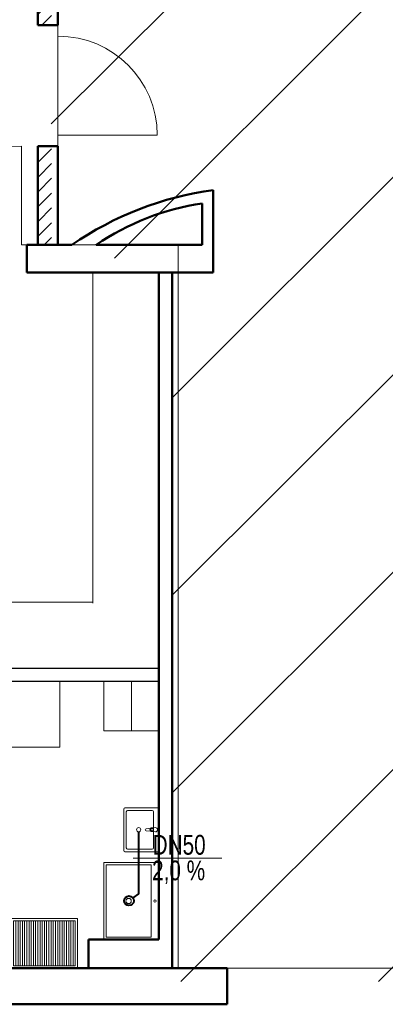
# Model space of a CAD drawing. Header units: millimetres. Extents: x 168402 to 202341, y 205146 to 229271.
# Tile 18 of 56: x 174814 to 175147, y 210998 to 211894. Entities that reach past the tile are written whole.
import ezdxf
from ezdxf.lldxf.tags import DXFTag

# ---------------------------------------------------------------- set-up
doc = ezdxf.new("R2010")
doc.units = ezdxf.units.MM
doc.layers.get('0').update_dxf_attribs({"lineweight": 0})
doc.layers.add('IS_Kanalizacja_sanitarna_grawitacyjna', color=15, linetype='SOLID')
doc.layers.add('IS_Opisy_działek_Kanalizacja', color=7, linetype='SOLID', true_color=0x000000)
for name, color, linetype, lineweight in [('kreskowanie', 9, 'Continuous', 5), ('linia - gruba - projektowana', 170, 'Continuous', 50), ('linia - kreskowanie', 9, 'Continuous', 5), ('linia - rzut - gruba - istn.', 250, 'Continuous', 50), ('LINIA CIENKA', 7, 'Continuous', 13), ('LINIA GRUBA', 7, 'Continuous', 30), ('LINIA UMEBLOWANIE', 252, 'Continuous', 5), ('WOD-KAN', 170, 'Continuous', 9)]:
    doc.layers.add(name, color=color, linetype=linetype, lineweight=lineweight)
doc.styles.get("Standard").update_dxf_attribs({"font": 'ARIALN.TTF', "width": 0.75})
tags = doc.linetypes.add('SOLID', pattern=[10, 10, 0]).pattern_tags.tags
tags[6:7] = [DXFTag(74, 4), DXFTag(75, 0), DXFTag(340, '0'), DXFTag(46, 0.0), DXFTag(50, 0.0), DXFTag(44, 0.0), DXFTag(45, 0.0)]
tags[4:5] = [DXFTag(74, 4), DXFTag(75, 0), DXFTag(340, '0'), DXFTag(46, 0.0), DXFTag(50, 0.0), DXFTag(44, 0.0), DXFTag(45, 0.0)]

# ---------------------------------------------------------------- blocks, each defined once
blk = doc.blocks.new('PÓŁKA ZE STALI')
at = {"layer": 'LINIA UMEBLOWANIE'}
for p, q in [((13251.78, 1323.45), (13251.78, 1379.45)), ((13251.78, 1379.45), (13292.78, 1379.45)), ((13292.78, 1377.45), (13251.78, 1377.45)), ((13292.78, 1375.45), (13251.78, 1375.45)), ((13292.78, 1373.45), (13251.78, 1373.45)), ((13292.78, 1371.45), (13251.78, 1371.45)), ((13292.78, 1379.45), (13292.78, 1323.45)), ((13292.78, 1369.45), (13251.78, 1369.45)), ((13292.78, 1367.45), (13251.78, 1367.45)), ((13292.78, 1365.45), (13251.78, 1365.45)), ((13292.78, 1363.45), (13251.78, 1363.45)), ((13292.78, 1361.45), (13251.78, 1361.45)), ((13292.78, 1359.45), (13251.78, 1359.45)), ((13292.78, 1357.45), (13251.78, 1357.45)), ((13292.78, 1355.45), (13251.78, 1355.45)), ((13292.78, 1353.45), (13251.78, 1353.45)), ((13292.78, 1351.45), (13251.78, 1351.45)), ((13292.78, 1349.45), (13251.78, 1349.45)), ((13292.78, 1347.45), (13251.78, 1347.45)), ((13292.78, 1345.45), (13251.78, 1345.45)), ((13292.78, 1343.45), (13251.78, 1343.45)), ((13292.78, 1341.45), (13251.78, 1341.45)), ((13292.78, 1339.45), (13251.78, 1339.45)), ((13292.78, 1337.45), (13251.78, 1337.45)), ((13292.78, 1335.45), (13251.78, 1335.45)), ((13292.78, 1333.45), (13251.78, 1333.45)), ((13292.78, 1331.45), (13251.78, 1331.45)), ((13292.78, 1329.45), (13251.78, 1329.45)), ((13292.78, 1327.45), (13251.78, 1327.45)), ((13292.78, 1325.45), (13251.78, 1325.45)), ((13292.78, 1323.45), (13251.78, 1323.45))]:
    blk.add_line(p, q, dxfattribs=at)
blk.add_lwpolyline([(13294.78, 1321.45), (13249.78, 1321.45), (13249.78, 1381.45), (13294.78, 1381.45), (13294.78, 1321.45)], dxfattribs=at)
blk = doc.blocks.new('G$C2A3AD980')
at = {"layer": 'kreskowanie'}
h = blk.add_hatch(dxfattribs=at)
h.set_pattern_fill('ANSI31', color=252, scale=3)
h.set_pattern_definition([(45, (-194528.292, -220676.447), (-6.7351921, 6.7351921), [])])
h.paths.add_polyline_path([(1517.62, 1514.28), (1505.69, 1512.99), (1523.24, 1351), (1584.49, 1351), (1584.49, 1363), (1534.01, 1363)])
h.paths.add_polyline_path([(1700.49, 1363), (1694.49, 1363), (1694.49, 1351), (1700.49, 1351), (1700.49, 1332.4), (1712.49, 1332.4), (1712.49, 1333), (1712.49, 1535.39), (1700.49, 1534.09)])
h.paths.add_polyline_path([(1700.49, 1132.4), (1712.49, 1132.4), (1712.49, 1222.4), (1700.49, 1222.4)])
at = {"layer": 'linia - kreskowanie'}
h = blk.add_hatch(dxfattribs=at)
h.set_pattern_fill('ANSI31', color=252, scale=40)
h.set_pattern_definition([(45, (-137908.59, -188419.79), (-89.80256, 89.80256), [])])
h.paths.add_polyline_path([(4304.43, 1502.92), (4311.52, 1528.83), (4535.21, 1553.06), (4434.74, 2480.63), (1507.36, 2163.55), (1575.53, 1534.23), (1712.25, 1549.04), (1712.17, 1321.49), (1712.17, 1120.89), (1822.04, 1120.89), (1822.04, 462.89), (4539.79, 462.89), (4539.79, 1095.89), (4304.86, 1095.89)])
at = {"layer": 'linia - gruba - projektowana', "color": 252}
for p, q in [((1859.5, 1108), (1859.5, 1183)), ((1849.5, 1133), (1849.5, 1170.73)), ((1690, 1133), (1731, 1133)), ((1753.04, 1133), (1849.5, 1133)), ((1690, 1108), (1859.5, 1108)), ((1810, 501), (1810, 1108)), ((1822, 475), (1822, 1108)), ((1746, 475), (1746, 501)), ((1746, 501), (1810, 501)), ((1316, 475), (1746, 475)), ((1746, 475), (1872, 475)), ((1822, 475), (1872, 475)), ((1872, 442), (1872, 475)), ((1872, 442), (930.17, 442.65))]:
    blk.add_line(p, q, dxfattribs=at)
blk.add_lwpolyline([(1690, 1108), (1690, 1133)], dxfattribs=at)
for centre, radius, start, end in [((1899.04, 891.27), 294.4, 97.71802, 124.80451), ((1881.94, 945.61), 227.45, 98.20038, 124.52258)]:
    blk.add_arc(centre, radius, start, end, dxfattribs=at)
at = {"layer": 'linia - rzut - gruba - istn.', "color": 252, "ltscale": 1.2}
for p, q in [((1718.09, 1536.59), (1718, 1333)), ((1700, 1333), (1700, 1351)), ((1700, 1333), (1718, 1333)), ((1700, 1223), (1718, 1223)), ((1700, 1223), (1700, 1133)), ((1718.01, 1223), (1718.01, 1133))]:
    blk.add_line(p, q, dxfattribs=at)
at = {"layer": 'LINIA CIENKA', "color": 252}
for p, q in [((1718.01, 1333), (1718.01, 1323)), ((1718.01, 1223), (1718.01, 1233)), ((1718.49, 1233), (1808.49, 1233)), ((1685, 1133), (1685, 1223)), ((1690, 1133), (1685, 1133)), ((1750, 807), (1750, 1108)), ((1532, 808), (1750, 808)), ((1785, 691), (1785, 736))]:
    blk.add_line(p, q, dxfattribs=at)
at = {"layer": 'LINIA CIENKA', "color": 252, "lineweight": -3, "ltscale": 4}
for p, q in [((1700.21, 1138.38), (1700.21, 1132.7)), ((1700, 1133), (1718, 1133))]:
    blk.add_line(p, q, dxfattribs=at)
at = {"layer": 'LINIA CIENKA', "color": 252}
blk.add_lwpolyline([(4447.54, 2493.49), (1513.2, 2175.66), (1581.37, 1546.34), (1718.09, 1561.15), (1718.01, 1333.6), (1718.01, 1333.6), (1718.01, 1133), (1827.52, 1133), (1827.52, 475), (4545.63, 475), (4545.63, 1108), (4310.7, 1108), (4310.57, 1231.24)], dxfattribs=at)
for points in [[(1630, 736), (1720, 736), (1720, 676), (1630, 676)], [(1810, 691), (1810, 736), (1760, 736), (1760, 691)]]:
    blk.add_lwpolyline(points, close=True, dxfattribs=at)
for centre, start, end in [((1718.49, 1233), 0, 90), ((1685, 1133), 90, 180)]:
    blk.add_arc(centre, 90, start, end, dxfattribs=at)
at = {"layer": 'LINIA GRUBA', "color": 252}
for p, q in [((1533, 748), (1809.97, 748)), ((1521, 736), (1809.97, 736))]:
    blk.add_line(p, q, dxfattribs=at)
at = {"layer": 'WOD-KAN', "color": 3, "linetype": 'Continuous', "lineweight": 13}
for p, q in [((1778, 582.05), (1778, 619.65)), ((1779.2, 620.85), (1808.8, 620.85)), ((1781.6, 618.45), (1804, 618.45)), ((1810, 619.65), (1810, 582.05)), ((1780.4, 584.45), (1780.4, 617.25)), ((1805.2, 617.25), (1805.2, 584.45)), ((1802.68, 602.27), (1798.45, 601.74)), ((1806.8, 602.85), (1803.44, 602.53)), ((1803.62, 601.94), (1804.81, 601.94)), ((1804.81, 601.94), (1804.81, 599.76)), ((1798.45, 599.96), (1802.68, 599.43)), ((1803.44, 599.17), (1806.8, 598.85)), ((1804.81, 599.76), (1803.62, 599.76)), ((1804, 583.25), (1781.6, 583.25)), ((1808.8, 580.85), (1779.2, 580.85))]:
    blk.add_line(p, q, dxfattribs=at)
blk.add_lwpolyline([(1810.02, 571), (1760.02, 571), (1760.02, 501), (1810.02, 501), (1810.02, 571)], dxfattribs=at)
blk.add_lwpolyline([(1803.02, 569), (1762.02, 569), (1762.02, 503), (1803.02, 503)], close=True, dxfattribs=at)
for centre, radius in [((1791.63, 600.85), 1.93), ((1782.52, 536), 2.41), ((1806.44, 536), 0.997)]:
    blk.add_circle(centre, radius, dxfattribs=at)
for centre, radius, start, end in [((1779.2, 619.65), 1.2, 90, 180), ((1781.6, 617.25), 1.2, 90, 180), ((1804, 617.25), 1.2, 0, 90), ((1808.8, 619.65), 1.2, 0, 90), ((1798.56, 600.85), 0.895, 97.13892, 262.86108), ((1803.6, 600.85), 1.69, 122.77103, 237.22897), ((1803.62, 600.85), 1.09, 90, 270), ((1803.6, 600.85), 1.69, 95.16961, 122.77103), ((1806.8, 600.85), 2, 270, 90), ((1803.6, 600.85), 1.69, 237.22897, 264.83039), ((1781.6, 584.45), 1.2, 180, 270), ((1804, 584.45), 1.2, 270, 0), ((1779.2, 582.05), 1.2, 180, 270), ((1808.8, 582.05), 1.2, 270, 0)]:
    blk.add_arc(centre, radius, start, end, dxfattribs=at)
at = {"layer": 'LINIA UMEBLOWANIE', "color": 252, "xscale": -1, "rotation": 270}
blk.add_blockref('PÓŁKA ZE STALI', (354.55, -12774.78), dxfattribs=at)

msp = doc.modelspace()

# ---------------------------------------------------------------- linework, layer by layer
at = {"layer": 'IS_Kanalizacja_sanitarna_grawitacyjna', "lineweight": 40, "ltscale": 0.1}
msp.add_lwpolyline([(174922.33, 211155.17), (174922.33, 211098.71), (174916.91, 211095.15)], dxfattribs=at)
msp.add_circle((174913.46, 211092.42), 4.4, dxfattribs=at)

# ---------------------------------------------------------------- next in the draw order: block references
at = {"ltscale": 4}
msp.add_blockref('G$C2A3AD980', (173130.7, 210556.24), dxfattribs=at)

# ---------------------------------------------------------------- next in the draw order: linework, layer by layer
at = {"layer": 'IS_Opisy_działek_Kanalizacja', "lineweight": 20, "ltscale": 0.1}
msp.add_line((174917.32, 211131.25), (174998.07, 211131.25), dxfattribs=at)

# ---------------------------------------------------------------- next in the draw order: texts
at = {"layer": 'IS_Opisy_działek_Kanalizacja', "ltscale": 0.1}
for s, insert, char_height, attachment_point in [('{\\fArial|b0|i0|c0|p0;\\H1.315789x;DN50}', (174935.02, 211134.13), 13.68, 7), ('{\\fArial|b0|i0|c0|p0;2,0 %}', (174934.52, 211129.09), 18, 1)]:
    msp.add_mtext(s, dxfattribs=dict(at, insert=insert, char_height=char_height, attachment_point=attachment_point))

doc.saveas('drawing.dxf')
